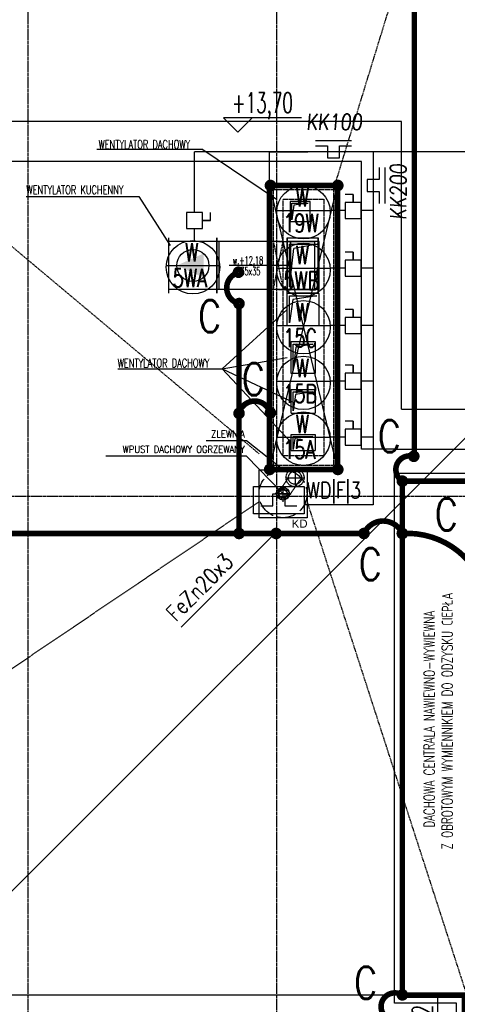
# Model space of a CAD drawing. Extents: x 3880 to 129921, y -116796 to -57711.
# Tile 9 of 110: x 7765 to 8312, y -100697 to -99466. Entities that reach past the tile are written whole.
import ezdxf
from ezdxf.enums import TextEntityAlignment as Align

# ---------------------------------------------------------------- set-up
doc = ezdxf.new("R2010")
doc.units = 0
doc.header["$LTSCALE"] = 2
for name, pattern in [('ACAD_ISO02W100', [15, 12, -3]), ('ACAD_ISO10W100', [18.5, 12, -3, 0.5, -3]), ('CENTER', [2, 1.25, -0.25, 0.25, -0.25]), ('DASHED', [0.75, 0.5, -0.25]), ('DASHED2', [0.375, 0.25, -0.125])]:
    doc.linetypes.add(name, pattern=pattern)
doc.layers.get('0').update_dxf_attribs({"color": 101, "linetype": 'CONTINUOUS'})
for name, color, linetype in [('E35', 6, 'CONTINUOUS'), ('E50', 3, 'CONTINUOUS'), ('Ins-went', 141, 'CONTINUOUS'), ('Ins-wod', 152, 'CONTINUOUS'), ('Ins-wod-opis', 155, 'CONTINUOUS'), ('m-went-opis', 86, 'CONTINUOUS'), ('Opis-rzedne', 52, 'CONTINUOUS'), ('Os-osie glowne', 1, 'CENTER'), ('Sch-opis', 51, 'CONTINUOUS'), ('W-idok', 9, 'CONTINUOUS'), ('W-przebicia-ściany', 223, 'CONTINUOUS'), ('W-przebicia-ściany @ 1', 223, 'CONTINUOUS')]:
    doc.layers.add(name, color=color, linetype=linetype)
doc.styles.add('dwg_opis podstawowy', font='romans.shx', dxfattribs={"width": 0.9})
doc.styles.add('KA wymiar', font='romand.shx', dxfattribs={"width": 0.6})
doc.styles.add('ROMANS', font='romans', dxfattribs={"width": 0.85})
doc.styles.add('tab-bud$0$ROMANS', font='romans', dxfattribs={"width": 0.7})
doc.styles.add('TYTUL2', font='ARIAL.TTF')
doc.dimstyles.new('CHMIELNA', dxfattribs={"dimscale": 3.5, "dimtxt": 4, "dimasz": 1.5, "dimexe": 3, "dimexo": 0, "dimgap": 1, "dimtad": 1, "dimdec": 1, "dimrnd": 0.5, "dimzin": 12, "dimdsep": 46, "dimtxsty": 'ROMANS', "dimblk": 'DIMTICK', "dimcen": 0.09, "dimse1": 1, "dimse2": 1, "dimclrd": 143, "dimclrt": 53, "dimadec": 0, "dimazin": 0, "dimtfac": 1, "dimtdec": 1, "dimtix": 1, "dimtmove": 2, "dimatfit": 2, "dimldrblk": 'ARCHTICK', "dimfxl": 0, "dimtolj": 1, "dimtzin": 0, "dimarcsym": 0})

# ---------------------------------------------------------------- blocks, each defined once
blk = doc.blocks.new('_kgjdskfgjkfh')
at = {"linetype": 'ACAD_ISO10W100'}
for p, q in [((10, 0), (-10, 0)), ((0, 10), (0, -10))]:
    blk.add_line(p, q, dxfattribs=at)
at = {"linetype": 'Continuous', "ltscale": 7}
for p, q in [((-8, 0), (-5, 0)), ((-7.6, 2.5), (-4.8, 1.5)), ((-6.5, 4.7), (-4, 2.9)), ((-4.7, 6.5), (-2.9, 4)), ((-2.5, 7.6), (-1.5, 4.8)), ((0, 8), (0, 5)), ((2.5, 7.6), (1.5, 4.8)), ((4.7, 6.5), (2.9, 4)), ((6.5, 4.7), (4, 2.9)), ((7.6, 2.5), (4.8, 1.5)), ((8, 0), (5, 0)), ((-7.6, -2.5), (-4.8, -1.5)), ((-6.5, -4.7), (-4, -2.9)), ((-4.7, -6.5), (-2.9, -4)), ((-2.5, -7.6), (-1.5, -4.8)), ((0, -8), (0, -5)), ((2.5, -7.6), (1.5, -4.8)), ((4.7, -6.5), (2.9, -4)), ((6.5, -4.7), (4, -2.9)), ((7.6, -2.5), (4.8, -1.5))]:
    blk.add_line(p, q, dxfattribs=at)
at = {"linetype": 'ACAD_ISO02W100'}
blk.add_circle((0, 0), 30, dxfattribs=at)
at = {"linetype": 'Continuous', "ltscale": 7}
for radius in [8, 5]:
    blk.add_circle((0, 0), radius, dxfattribs=at)
blk = doc.blocks.new('_kmkdjgkdhfdh')
at = {"linetype": 'DASHED', "ltscale": 0.5}
for p, q in [((-11.2, 0), (11.2, 0)), ((0, 11.2), (0, -11.2))]:
    blk.add_line(p, q, dxfattribs=at)
for radius in [11.3, 8.25]:
    blk.add_circle((0, 0), radius, dxfattribs=at)
blk = doc.blocks.new('dwg_kota kons 50')
blk.add_hatch(color=256).paths.add_polyline_path([(9, 9), (-9, 9), (0, 0)])
blk.add_lwpolyline([(39.75, 9), (-9, 9), (0, 0), (9, 9)])
at = {"style": 'dwg_opis podstawowy', "width": 0.6}
blk.add_attdef('KOTA_KONS', text='', height=12.75, dxfattribs=at).set_placement((15.375, 8.25), align=Align.BOTTOM_CENTER)
blk = doc.blocks.new('DIMTICK')
for p, q in [((0, 1), (0, -1)), ((-1, 0), (1, 0))]:
    blk.add_line(p, q)
at = {"const_width": 0.141}
blk.add_lwpolyline([(0.707, 0.707), (-0.707, -0.707)], dxfattribs=at)
blk = doc.blocks.new('dwg_kota arch 50')
blk.add_lwpolyline([(39.75, 9), (-9, 9), (0, 0), (9, 9)])
at = {"style": 'dwg_opis podstawowy', "width": 0.6}
blk.add_attdef('KOTA_ARCH', text='', height=12.75, dxfattribs=at).set_placement((15.375, 8.25), align=Align.BOTTOM_CENTER)
blk = doc.blocks.new('A$C5F9C5678')
at = {"layer": 'E35'}
for p, q in [((-39.2, 9.9), (-39.2, 24.9)), ((-39.2, 24.9), (-24.2, 24.9)), ((-24.2, 24.9), (-24.2, 9.9)), ((-54.2, 9.9), (-39.2, 9.9)), ((-24.2, 9.9), (-9.2, 9.9))]:
    blk.add_line(p, q, dxfattribs=at)
blk.add_lwpolyline([(-63.3, 34.4), (0, 34.4), (0, 0), (-63.3, 0)], close=True, dxfattribs=at)
blk = doc.blocks.new('A$C396C56EA')
at = {"layer": 'E35'}
for p, q in [((0, 0), (45, 0)), ((0, -6.9), (15, -6.9)), ((15, -6.9), (15, -21.9)), ((30, -21.9), (30, -6.9)), ((30, -6.9), (45, -6.9)), ((15, -21.9), (30, -21.9))]:
    blk.add_line(p, q, dxfattribs=at)

msp = doc.modelspace()

# ---------------------------------------------------------------- linework, layer by layer
at = {"color": 0, "linetype": 'ByBlock', "lineweight": -2}
for p, q in [((8088.173, -99802.957), (8133.173, -99802.957)), ((8133.173, -99802.957), (8103.173, -99802.957))]:
    msp.add_line(p, q, dxfattribs=at)
at = {"color": 3, "linetype": 'Continuous'}
for p, q in [((8098.673, -99807.457), (8098.673, -99802.957)), ((8137.673, -99807.457), (8098.673, -99807.457))]:
    msp.add_line(p, q, dxfattribs=at)
at = {"layer": 'E35'}
for p, q in [((8748.391, -99561.557), (6981.597, -101328.351)), ((8085.895, -99704.264), (8152.613, -99704.264)), ((7947.714, -99772.957), (8014.431, -99772.957)), ((8085.895, -99776.244), (8152.613, -99776.244)), ((8085.895, -99847.985), (8152.613, -99847.985)), ((8085.895, -99917.585), (8152.613, -99917.585)), ((8085.895, -99987.422), (8152.613, -99987.422)), ((7966.198, -100225.093), (8085.089, -100106.202))]:
    msp.add_line(p, q, dxfattribs=at)
at = {"layer": 'E35', "ltscale": 0.5}
for p, q in [((8181.354, -99684.264), (8171.354, -99684.264)), ((8003.182, -99716.568), (8003.182, -99706.568)), ((8181.354, -99756.244), (8171.354, -99756.244)), ((8181.354, -99827.985), (8171.354, -99827.985)), ((8181.354, -99897.585), (8171.354, -99897.585)), ((8181.354, -99967.422), (8171.354, -99967.422))]:
    msp.add_line(p, q, dxfattribs=at)
for points in [[(8181.354, -99694.264), (8181.354, -99684.264), (8181.354, -99684.264), (8181.354, -99694.264)], [(8191.354, -99714.264), (8191.354, -99694.264), (8171.354, -99694.264), (8171.354, -99714.264)], [(7973.182, -99726.568), (7993.182, -99726.568), (7993.182, -99706.568), (7973.182, -99706.568)], [(7993.182, -99716.568), (8003.182, -99716.568), (8003.182, -99716.568), (7993.182, -99716.568)], [(8181.354, -99766.244), (8181.354, -99756.244), (8181.354, -99756.244), (8181.354, -99766.244)], [(8191.354, -99786.244), (8191.354, -99766.244), (8171.354, -99766.244), (8171.354, -99786.244)], [(8181.354, -99837.985), (8181.354, -99827.985), (8181.354, -99827.985), (8181.354, -99837.985)], [(8191.354, -99857.985), (8191.354, -99837.985), (8171.354, -99837.985), (8171.354, -99857.985)], [(8191.354, -99927.585), (8191.354, -99907.585), (8171.354, -99907.585), (8171.354, -99927.585)], [(8181.354, -99907.585), (8181.354, -99897.585), (8181.354, -99897.585), (8181.354, -99907.585)], [(8181.354, -99977.422), (8181.354, -99967.422), (8181.354, -99967.422), (8181.354, -99977.422)], [(8191.354, -99997.422), (8191.354, -99977.422), (8171.354, -99977.422), (8171.354, -99997.422)]]:
    msp.add_lwpolyline(points, close=True, dxfattribs=at)
at = {"layer": 'E50'}
for p, q in [((8748.391, -99630.819), (7983.182, -99630.819)), ((7983.182, -99706.568), (7983.182, -99630.819)), ((8206.494, -99630.819), (8206.494, -100072.235)), ((8171.354, -99704.264), (8152.613, -99704.264)), ((8206.494, -99704.264), (8191.354, -99704.264)), ((7983.182, -99741.708), (7983.182, -99726.568)), ((8171.354, -99776.244), (8152.613, -99776.244)), ((8206.494, -99776.244), (8191.354, -99776.244)), ((8171.354, -99847.985), (8152.613, -99847.985)), ((8206.494, -99847.985), (8191.354, -99847.985)), ((8171.354, -99917.585), (8152.613, -99917.585)), ((8206.494, -99917.585), (8191.354, -99917.585)), ((8171.354, -99987.422), (8152.613, -99987.422)), ((8206.494, -99987.422), (8191.354, -99987.422)), ((8206.494, -100072.235), (8120.065, -100072.235))]:
    msp.add_line(p, q, dxfattribs=at)
at = {"layer": 'E50', "const_width": 7}
for points in [[(8257.812, -100011.631), (8257.812, -98442.066)], [(8076.673, -99672.861), (8161.835, -99672.861), (8161.835, -100027.957), (8076.673, -100027.957), (8076.673, -99672.861)], [(8038.698, -100108.024), (8038.698, -99820.544)], [(7232.703, -100108.024), (8194.885, -100108.024)]]:
    msp.add_lwpolyline(points, dxfattribs=at)
for points in [[(8077.911, -99669.111, -1), (8077.911, -99676.611, -1)], [(8162.182, -99669.111, -1), (8162.182, -99676.611, -1)], [(8034.276, -99781.331, -1), (8041.776, -99781.331, -1)], [(8038.698, -99816.794, -1), (8038.698, -99824.294, -1)], [(8038.698, -99954.129, -1), (8038.698, -99961.629, -1)], [(8077.911, -99953.457, -1), (8077.911, -99960.957, -1)], [(8253.391, -100011.516, -1), (8260.891, -100011.516, -1)], [(8077.019, -100024.207, -1), (8077.019, -100031.707, -1)], [(8162.182, -100024.207, -1), (8162.182, -100031.707, -1)], [(8239.113, -100042.601, -1), (8246.613, -100042.601, -1)], [(8034.948, -100108.024, -1), (8042.448, -100108.024, -1)], [(8191.135, -100108.024, -1), (8198.635, -100108.024, -1)], [(8242.745, -100104.274, -1), (8242.745, -100111.774, -1)], [(8242.863, -100104.274, -1), (8242.863, -100111.774, -1)], [(8239.113, -100684.956, -1), (8246.613, -100684.956, -1)]]:
    msp.add_lwpolyline(points, format="xyb", close=True, dxfattribs=at)
for points in [[(8038.698, -99820.544, -0.77636495), (8038.026, -99781.678, -2.21832926)], [(8038.698, -99957.879, -0.77636495), (8077.565, -99957.207, -2.21832926)], [(8242.863, -100042.601, -0.89043454), (8257.141, -100011.862, -2.21832926)], [(8194.885, -100108.024, -0.65190305), (8242.745, -100108.024, -2.21832926)], [(8242.745, -100108.024, -0.28259463), (8336.909, -100158.403, -2.21832926)], [(8220.797, -100711.302, -0.88498266), (8242.863, -100685.302, -2.21832926)]]:
    msp.add_lwpolyline(points, format="xyb", dxfattribs=at)
at = {"layer": 'E50', "linetype": 'DASHED2', "ltscale": 100, "const_width": 7}
msp.add_lwpolyline([(8320.673, -101005.549), (8962.945, -101005.549), (8962.945, -100042.601), (8242.863, -100042.601), (8242.863, -100685.302), (8320.673, -100685.302), (8320.673, -101005.549)], dxfattribs=at)
at = {"layer": 'E50', "ltscale": 15, "const_width": 7}
msp.add_lwpolyline([(8085.18, -100111.773, 1), (8084.998, -100104.275, 1)], format="xyb", close=True, dxfattribs=at)
at = {"layer": 'E50', "color": 6}
for centre in [(8119.254, -99706.374), (7981.073, -99775.067), (8119.254, -99778.354), (8119.254, -99850.095), (8119.254, -99919.695), (8119.254, -99989.531)]:
    msp.add_circle(centre, 33.425, dxfattribs=at)
at = {"layer": 'Ins-went'}
for p, q in [((8102.636, -99692.868), (8102.636, -99717.868)), ((8127.636, -99692.868), (8102.636, -99692.868)), ((8104.828, -99715.643), (8104.828, -99695.121)), ((8104.828, -99695.121), (8125.25, -99695.121)), ((8107.138, -99697.307), (8104.828, -99715.643)), ((8125.25, -99695.121), (8107.138, -99697.307)), ((8102.636, -99717.868), (8127.636, -99717.868)), ((7951.073, -99807.457), (7951.073, -99738.457)), ((8011.073, -99742.957), (7951.073, -99742.957)), ((8011.073, -99807.457), (8011.073, -99738.457)), ((8011.073, -99738.457), (8011.073, -99807.457)), ((8088.173, -99742.957), (8011.073, -99742.957)), ((8014.073, -99802.957), (8014.073, -99742.957)), ((8088.173, -99742.957), (8133.173, -99742.957)), ((8098.673, -99807.457), (8098.673, -99738.457)), ((8098.673, -99738.457), (8137.673, -99738.457)), ((8098.673, -99738.457), (8137.673, -99738.457)), ((8098.673, -99738.457), (8098.673, -99742.957)), ((8138.673, -99742.957), (8098.673, -99742.957)), ((8098.673, -99742.957), (8098.673, -99802.957)), ((8098.673, -99742.957), (8098.673, -99802.957)), ((8101.713, -99799.782), (8101.713, -99746.172)), ((8101.713, -99746.172), (8136.413, -99746.172)), ((8103.173, -99802.957), (8103.173, -99742.957)), ((8103.173, -99742.957), (8133.173, -99742.957)), ((8103.173, -99742.957), (8103.173, -99802.957)), ((8136.413, -99746.172), (8107.027, -99751.481)), ((8133.173, -99742.957), (8133.173, -99802.957)), ((8133.173, -99742.957), (8133.173, -99802.957)), ((8137.673, -99738.457), (8137.673, -99807.457)), ((8137.673, -99807.457), (8137.673, -99738.457)), ((8138.673, -99802.957), (8138.673, -99742.957)), ((8101.713, -99799.782), (8107.027, -99751.481)), ((8011.073, -99802.957), (7951.073, -99802.957)), ((8088.173, -99802.957), (8011.073, -99802.957)), ((8138.673, -99802.957), (8098.673, -99802.957)), ((8098.673, -99807.457), (8137.673, -99807.457)), ((8138.673, -99807.957), (8098.673, -99807.957)), ((8098.673, -99847.957), (8098.673, -99807.957)), ((8138.673, -99847.957), (8138.673, -99807.957)), ((8101.696, -99844.581), (8101.696, -99811.071)), ((8101.696, -99811.071), (8135.861, -99811.071)), ((8105.889, -99815.415), (8101.696, -99844.581)), ((8135.861, -99811.071), (8105.889, -99815.415)), ((8098.673, -99847.957), (8138.673, -99847.957)), ((8103.673, -99867.957), (8133.673, -99867.957)), ((8103.673, -99907.957), (8103.673, -99867.957)), ((8106.376, -99903.688), (8106.376, -99871.251)), ((8106.376, -99871.251), (8131.047, -99871.251)), ((8131.047, -99871.251), (8109.56, -99874.908)), ((8133.673, -99867.957), (8133.673, -99907.957)), ((8109.56, -99874.908), (8106.376, -99903.688)), ((8133.673, -99907.957), (8103.673, -99907.957)), ((8103.673, -99927.787), (8133.673, -99927.787)), ((8103.673, -99957.787), (8103.673, -99927.787)), ((8106.376, -99954.639), (8106.376, -99931.081)), ((8106.376, -99931.081), (8131.047, -99931.081)), ((8131.047, -99931.081), (8109.454, -99934.354)), ((8133.673, -99927.787), (8133.673, -99957.787)), ((8109.454, -99934.354), (8106.376, -99954.639)), ((8103.673, -99957.787), (8133.673, -99957.787)), ((8103.673, -99984.071), (8133.673, -99984.071)), ((8103.673, -100004.071), (8103.673, -99984.071)), ((8106.376, -100002.838), (8106.376, -99986.619)), ((8106.376, -99986.619), (8131.047, -99986.619)), ((8108.578, -99989.191), (8106.376, -100002.838)), ((8131.047, -99986.619), (8108.578, -99989.191)), ((8133.673, -99984.071), (8133.673, -100004.071)), ((8103.673, -100004.071), (8133.673, -100004.071))]:
    msp.add_line(p, q, dxfattribs=at)
msp.add_lwpolyline([(8127.636, -99717.868), (8127.636, -99692.868)], dxfattribs=at)
msp.add_circle((7981.073, -99772.957), 20, dxfattribs=at)
msp.add_solid([(7994.301, -99787.957), (7961.073, -99772.957), (7994.301, -99757.957)], dxfattribs=at)
at = {"layer": 'Ins-wod', "linetype": 'DASHED', "ltscale": 0.5}
for points in [[(8100.423, -100038.302), (8087.308, -100057.02)], [(8116.923, -100038.302), (8098.375, -100064.774)]]:
    msp.add_lwpolyline(points, dxfattribs=at)
at = {"layer": 'Opis-rzedne'}
msp.add_lwpolyline([(8076.673, -99672.861), (8076.673, -99630.865), (8124.629, -99630.865)], dxfattribs=at)
at = {"layer": 'Os-osie glowne'}
for points in [[(7774.673, -96629.302), (7774.673, -102606.302)], [(8085.673, -96629.302), (8085.673, -102606.302)], [(6322.673, -100061.302), (18589.673, -100061.302)]]:
    msp.add_lwpolyline(points, dxfattribs=at)
at = {"layer": 'Sch-opis'}
for p, q in [((7860.942, -99627.556), (7992.222, -99627.556)), ((8085.673, -99690.519), (7992.222, -99627.556)), ((7772.743, -99686.816), (7913.355, -99686.816)), ((7913.355, -99686.816), (7952.7, -99748.067)), ((7887.085, -99902.068), (8017.519, -99902.068)), ((8017.519, -99902.068), (8107.915, -99944.496))]:
    msp.add_line(p, q, dxfattribs=at)
for points in [[(8017.519, -99902.068), (8098.673, -99827.957)], [(8017.519, -99902.068), (8098.673, -99887.971)], [(8017.519, -99902.068), (8103.673, -99994.071)]]:
    msp.add_lwpolyline(points, dxfattribs=at)
at = {"layer": 'W-idok'}
for p, q in [((8241.835, -99952.601), (8814.173, -99952.601)), ((8232.863, -100002.601), (8814.173, -100002.601)), ((8320.673, -100685.302), (6678.673, -100685.302))]:
    msp.add_line(p, q, dxfattribs=at)
at = {"layer": 'W-idok', "linetype": 'DASHED'}
for points in [[(8063.673, -100008.302), (7244.673, -99321.302)], [(8156.835, -99677.861), (8254.673, -99359.302)], [(8093.673, -99742.957), (8081.673, -99742.957)], [(8081.673, -99802.957), (8093.673, -99742.957)], [(8081.673, -99742.957), (8093.673, -99802.957)], [(8093.673, -99802.957), (8081.673, -99802.957)], [(8063.673, -100068.302), (7344.673, -100554.302)], [(8123.673, -100068.302), (8322.673, -100683.302)]]:
    msp.add_lwpolyline(points, dxfattribs=at)
at = {"layer": 'W-idok'}
for points in [[(8241.835, -99592.861), (7750.64, -99592.861)], [(8241.835, -99952.601), (8241.835, -99592.861)], [(8191.835, -99642.861), (7700.64, -99642.861)], [(8191.835, -100002.601), (8191.835, -99642.861)], [(8076.673, -99672.861), (8161.835, -100027.957)], [(8076.673, -100027.957), (8161.835, -99672.861)], [(8232.863, -100002.601), (8191.835, -100002.601)]]:
    msp.add_lwpolyline(points, dxfattribs=at)
for points in [[(8076.673, -99672.861), (8161.835, -99672.861), (8161.835, -100027.957), (8076.673, -100027.957)], [(8063.673, -100028.302), (8123.673, -100028.302), (8123.673, -100088.302), (8063.673, -100088.302)], [(8972.945, -101015.549), (8310.673, -101015.549), (8310.673, -100695.302), (8232.863, -100695.302), (8232.863, -100032.601), (8972.945, -100032.601)], [(8962.945, -101005.549), (8320.673, -101005.549), (8320.673, -100685.302), (8320.673, -100685.302), (8242.863, -100685.302), (8242.863, -100042.601), (8962.945, -100042.601), (8962.945, -101005.549)]]:
    msp.add_lwpolyline(points, close=True, dxfattribs=at)
at = {"layer": 'W-idok', "linetype": 'DASHED'}
for points in [[(8081.673, -99677.861), (8156.835, -99677.861), (8156.835, -100022.957), (8081.673, -100022.957)], [(8093.673, -99689.861), (8144.835, -99689.861), (8144.835, -100010.957), (8093.673, -100010.957)]]:
    msp.add_lwpolyline(points, close=True, dxfattribs=at)
at = {"layer": 'W-przebicia-ściany'}
msp.add_lwpolyline([(8104.945, -99772.957), (8026.35, -99772.957)], dxfattribs=at)

# ---------------------------------------------------------------- block references
at = {"layer": 'E35'}
for name, p in [('A$C396C56EA', (8134.142, -99616.462)), ('A$C5F9C5678', (8120.065, -100083.546))]:
    msp.add_blockref(name, p, dxfattribs=at)
at = {"layer": 'E35', "rotation": 270}
msp.add_blockref('A$C396C56EA', (8220.852, -99650.508), dxfattribs=at)
at = {"layer": 'Ins-wod', "rotation": 270}
msp.add_blockref('_kgjdskfgjkfh', (8093.673, -100058.302), dxfattribs=at)
at = {"layer": 'Ins-wod'}
msp.add_blockref('_kmkdjgkdhfdh', (8108.673, -100038.302), dxfattribs=at)
at = {"layer": 'Opis-rzedne', "xscale": 2, "yscale": 2, "zscale": 2}
msp.add_blockref('dwg_kota arch 50', (8037.157, -99606.342), dxfattribs=at).add_auto_attribs({'KOTA_ARCH': '+13,70'})
at = {"layer": 'Opis-rzedne', "xscale": 2, "yscale": 2, "zscale": 2, "rotation": 90}
msp.add_blockref('dwg_kota kons 50', (8304.673, -100766.418), dxfattribs=at).add_auto_attribs({'KOTA_KONS': '+14,72'})

# ---------------------------------------------------------------- texts
at = {"layer": 'E35', "style": 'ROMANS', "oblique": 5, "width": 0.8}
msp.add_text('KK100', height=20, dxfattribs=at).set_placement((8122.615, -99603.47))
msp.add_text('KK200', height=20, rotation=90, dxfattribs=at).set_placement((8247.715, -99715.906))
at = {"layer": 'E35', "style": 'ROMANS'}
for s, height, width, p in [('W', 23, 0.7, (8109.398, -99699.359)), ('19W', 23, 0.7, (8093.99, -99731.387)), ('W', 23, 0.7, (7971.216, -99768.052)), ('W', 23, 0.7, (8109.398, -99771.338)), ('5WA', 23, 0.7, (7955.808, -99800.08)), ('5WB', 23, 0.7, (8093.99, -99803.366)), ('W', 23, 0.7, (8109.398, -99843.08)), ('15C', 23, 0.7, (8093.99, -99875.108)), ('W', 23, 0.7, (8109.398, -99912.68)), ('15B', 23, 0.7, (8093.99, -99944.707)), ('W', 23, 0.7, (8109.398, -99982.516)), ('15A', 23, 0.7, (8093.99, -100014.544)), ('WD|F|3', 20, 0.8, (8123.465, -100063.857))]:
    msp.add_text(s, height=height, dxfattribs=dict(at, width=width)).set_placement(p)
at = {"layer": 'E35', "style": 'ROMANS', "width": 0.8}
msp.add_text('FeZn20x3', height=20, rotation=45, dxfattribs=at).set_placement((7959.662, -100219.21))
at = {"layer": 'E50', "ltscale": 50, "style": 'ROMANS', "width": 0.8}
for p in [(7987.523, -99856.445), (8042.303, -99935.099), (8212.068, -100006.539), (8283.357, -100104.167), (8188.306, -100166.418), (8182.559, -100689.745)]:
    msp.add_text('C', height=40, dxfattribs=at).set_placement(p)
at = {"layer": 'Ins-wod-opis', "insert": (8104.531, -100090.574), "char_height": 10.2123, "width": 1336.21749, "attachment_point": 1, "style": 'TYTUL2'}
msp.add_mtext('KD', dxfattribs=at)
at = {"layer": 'm-went-opis', "style": 'tab-bud$0$ROMANS', "width": 0.7}
for s, p in [('Z OBROTOWYM WYMIENNIKIEM DO ODZYSKU CIEPŁA', (8305.633, -100503.252)), ('DACHOWA CENTRALA NAWIEWNO-WYWIEWNA', (8283.14, -100475.81))]:
    msp.add_text(s, height=13.44646, rotation=90, dxfattribs=at).set_placement(p)
at = {"layer": 'Sch-opis', "style": 'tab-bud$0$ROMANS', "width": 0.7}
for s, p in [('WENTYLATOR DACHOWY', (7863.072, -99626.887)), ('WENTYLATOR KUCHENNY', (7773.01, -99683.76)), ('WENTYLATOR DACHOWY', (7887.037, -99900.322))]:
    msp.add_text(s, height=10.75717, rotation=0, dxfattribs=at).set_placement(p)
at = {"layer": 'Sch-opis', "char_height": 9, "width": 203.76147, "attachment_point": 3, "style": 'ROMANS'}
for s, insert in [('ZLEWNIA', (8045.86, -99979.218)), ('WPUST DACHOWY OGRZEWANY', (8045.86, -99998.342))]:
    msp.add_mtext(s, dxfattribs=dict(at, insert=insert))
at = {"layer": 'W-przebicia-ściany', "insert": (8040.476, -99775.083), "char_height": 10, "width": 187.07748, "attachment_point": 1, "style": 'KA wymiar'}
msp.add_mtext('{\\Fromans|c238;35x35}', dxfattribs=at)
at = {"layer": 'W-przebicia-ściany @ 1', "insert": (8030.835, -99761.506), "char_height": 10, "width": 187.07748, "attachment_point": 1, "style": 'KA wymiar'}
msp.add_mtext('{\\Fromans|c238;w.+12,18}', dxfattribs=at)

# ---------------------------------------------------------------- leaders
at = {"layer": 'Sch-opis'}
for points in [[(8093.673, -100028.302), (8047.867, -99992.285), (7997.582, -99992.285)], [(8093.673, -100058.302), (8047.867, -100011.409), (7872.286, -100011.409)]]:
    msp.add_leader(points, dimstyle='CHMIELNA', override={"dimasz": 4, "dimgap": 1, "dimtad": 0}, dxfattribs=at)

doc.saveas('drawing.dxf')
